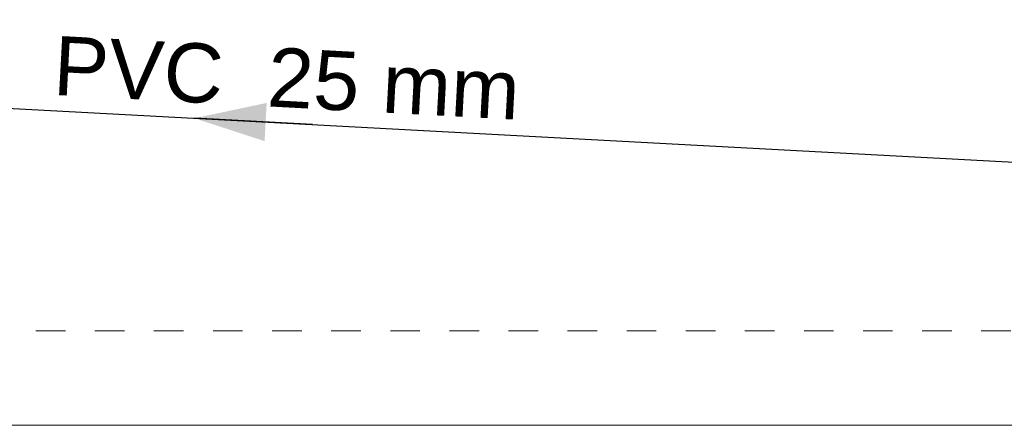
# Model space of a CAD drawing. Header units: millimetres. Extents: x -16331 to -10174, y -4135 to -3584.
# Tile 142 of 256: x -10342.82 to -10339.49, y -3998.21 to -3996.84. Entities that reach past the tile are written whole.
import ezdxf

# ---------------------------------------------------------------- set-up
doc = ezdxf.new("R2010")
doc.units = ezdxf.units.MM
doc.linetypes.add('DASHED2', pattern=[0.375, 0.25, -0.125])
doc.layers.add('A-DETL', color=7, linetype='Continuous', lineweight=5, true_color=0x00a600)
for name, color, linetype in [('AL-Condutos', 3, 'Continuous'), ('AL-Sentido conduto', 7, 'Continuous'), ('AL-Textos conduto', 7, 'Continuous')]:
    doc.layers.add(name, color=color, linetype=linetype)
doc.layers.add('IFC-IfcSlab-Contorno', color=250, linetype='Continuous', lineweight=5)
doc.styles.add('Arial', font='arial.ttf', dxfattribs={"height": 100})

msp = doc.modelspace()

# ---------------------------------------------------------------- hatches: boundary and pattern name
at = {"layer": 'AL-Sentido conduto', "linetype": 'Continuous'}
msp.add_hatch(color=3, dxfattribs=at).paths.add_polyline_path([(-10342.2303, -3997.1711), (-10341.9927, -3997.2486), (-10341.9857, -3997.1194)])

# ---------------------------------------------------------------- linework, layer by layer
at = {"layer": 'A-DETL', "linetype": 'Continuous', "lineweight": 5}
msp.add_line((-10347.1671, -3998.2098), (-10336.1671, -3998.2098), dxfattribs=at)
at = {"layer": 'AL-Condutos'}
msp.add_lwpolyline([(-10347.3271, -3996.8982), (-10336.2782, -3997.4898)], dxfattribs=at)
at = {"layer": 'AL-Sentido conduto'}
msp.add_lwpolyline([(-10341.8309, -3997.1925), (-10342.2303, -3997.1711)], dxfattribs=at)
at = {"layer": 'IFC-IfcSlab-Contorno', "linetype": 'DASHED2', "lineweight": 5, "ltscale": 0.05}
msp.add_line((-10347.1671, -3997.8898), (-10336.1671, -3997.8898), dxfattribs=at)
at = {"layer": 'IFC-IfcSlab-Contorno', "lineweight": 5}
msp.add_line((-10347.1671, -3998.2098), (-10336.1671, -3998.2098), dxfattribs=at)

# ---------------------------------------------------------------- texts
at = {"layer": 'AL-Textos conduto', "char_height": 0.2, "width": 1.14939, "attachment_point": 9, "rotation": 356.9349, "line_spacing_factor": 0.6, "style": 'Arial'}
for s, insert in [('PVC', (-10342.1378, -3997.1253)), ('25 mm', (-10341.1345, -3997.1792))]:
    msp.add_mtext(s, dxfattribs=dict(at, insert=insert))

doc.saveas('drawing.dxf')
